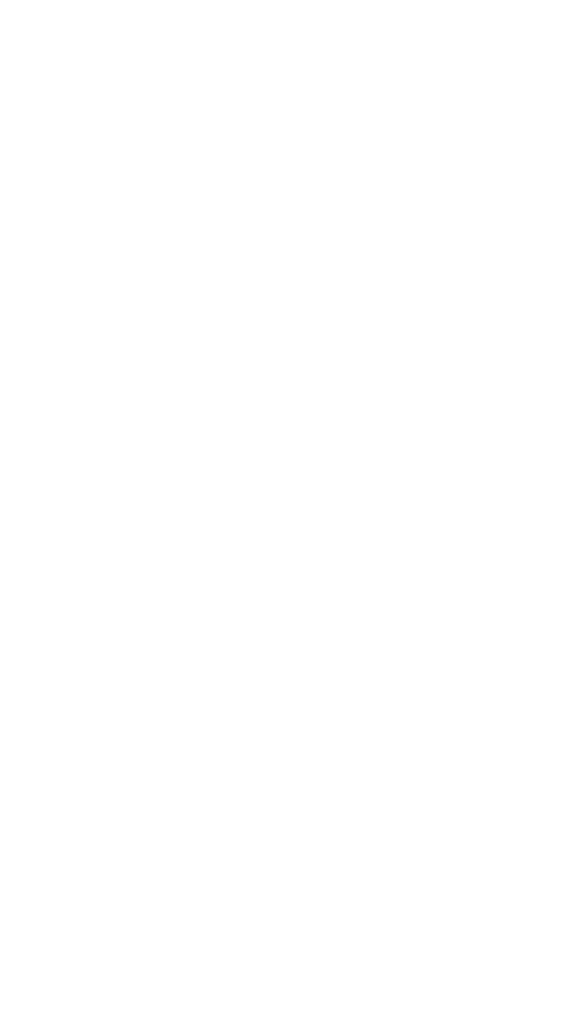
# Model space of a CAD drawing. Header units: millimetres. Extents: x -19424 to 109295, y -11926 to 8715.
# Tile 26 of 38: x 2649 to 7223, y 265 to 8715. Entities that reach past the tile are written whole.
import ezdxf

# ---------------------------------------------------------------- set-up
doc = ezdxf.new("R2010")
doc.units = ezdxf.units.MM
doc.layers.add('Beschriftung', color=7, linetype='Continuous')
doc.styles.add('LBB3.5M1000', font='isocp.shx', dxfattribs={"height": 3.5})

msp = doc.modelspace()

# ---------------------------------------------------------------- texts
at = {"layer": 'Beschriftung', "char_height": 150, "width": 1682.94636, "attachment_point": 1, "style": 'LBB3.5M1000', "bg_fill": 2}
for s, insert in [('\\pi387.94;{\\fArial|b1|i0|c0|p34;SECTION\\L\\P\\pi383.65;\\fArial|b1|i1|c0|p34;\\lSCHNITT}', (-18332.719, 8640.082)), ('\\pi74.897;{\\fArial|b1|i0|c0|p34;GROUND PLAN\\L\\P\\pi221.06;\\fArial|b1|i1|c0|p34;\\lGRUNDRISS}', (-15342.797, 990.549))]:
    msp.add_mtext(s, dxfattribs=dict(at, insert=insert))
at = {"layer": 'Beschriftung', "lineweight": 15, "char_height": 100, "width": 752.67569, "attachment_point": 1, "style": 'LBB3.5M1000'}
for s, insert in [('\\pi-93.853;{\\fArial|b0|i0|c0|p34;Ø323,9x5,6mm\\P\\pi21.904;x600mm lg.}', (13249.901, 4326.402)), ('\\pi-93.853;{\\fArial|b0|i0|c0|p34;Ø168,3x4,0mm\\P\\pi21.904;x600mm lg.}', (15409.156, 4150.337)), ('\\pi-93.853;{\\fArial|b0|i0|c0|p34;Ø273,0x5,0mm\\P\\pi21.904;x600mm lg.}', (12098.926, 3901.004))]:
    msp.add_mtext(s, dxfattribs=dict(at, insert=insert))

# ---------------------------------------------------------------- next in the draw order: texts
at = {"layer": 'Beschriftung', "char_height": 150, "width": 1682.94636, "attachment_point": 1, "style": 'LBB3.5M1000', "bg_fill": 2}
for s, insert in [('\\pi387.94;{\\fArial|b1|i0|c0|p34;SECTION\\L\\P\\pi383.65;\\fArial|b1|i1|c0|p34;\\lSCHNITT}', (-8657.725, 8640.082)), ('\\pi331.57;{\\fArial|b1|i0|c0|p34;TOP VIEW\\P\\pi154.76;\\fArial|b1|i1|c0|p34;DRAUFSICHT}', (-5819.218, 990.549))]:
    msp.add_mtext(s, dxfattribs=dict(at, insert=insert))

# ---------------------------------------------------------------- next in the draw order: texts
at = {"layer": 'Beschriftung', "insert": (-664.28, 8640.082), "char_height": 150, "width": 1682.94636, "attachment_point": 1, "style": 'LBB3.5M1000', "bg_fill": 2}
msp.add_mtext('\\pi387.94;{\\fArial|b1|i0|c0|p34;SECTION\\L\\P\\pi383.65;\\fArial|b1|i1|c0|p34;\\lSCHNITT}', dxfattribs=at)

doc.saveas('drawing.dxf')
